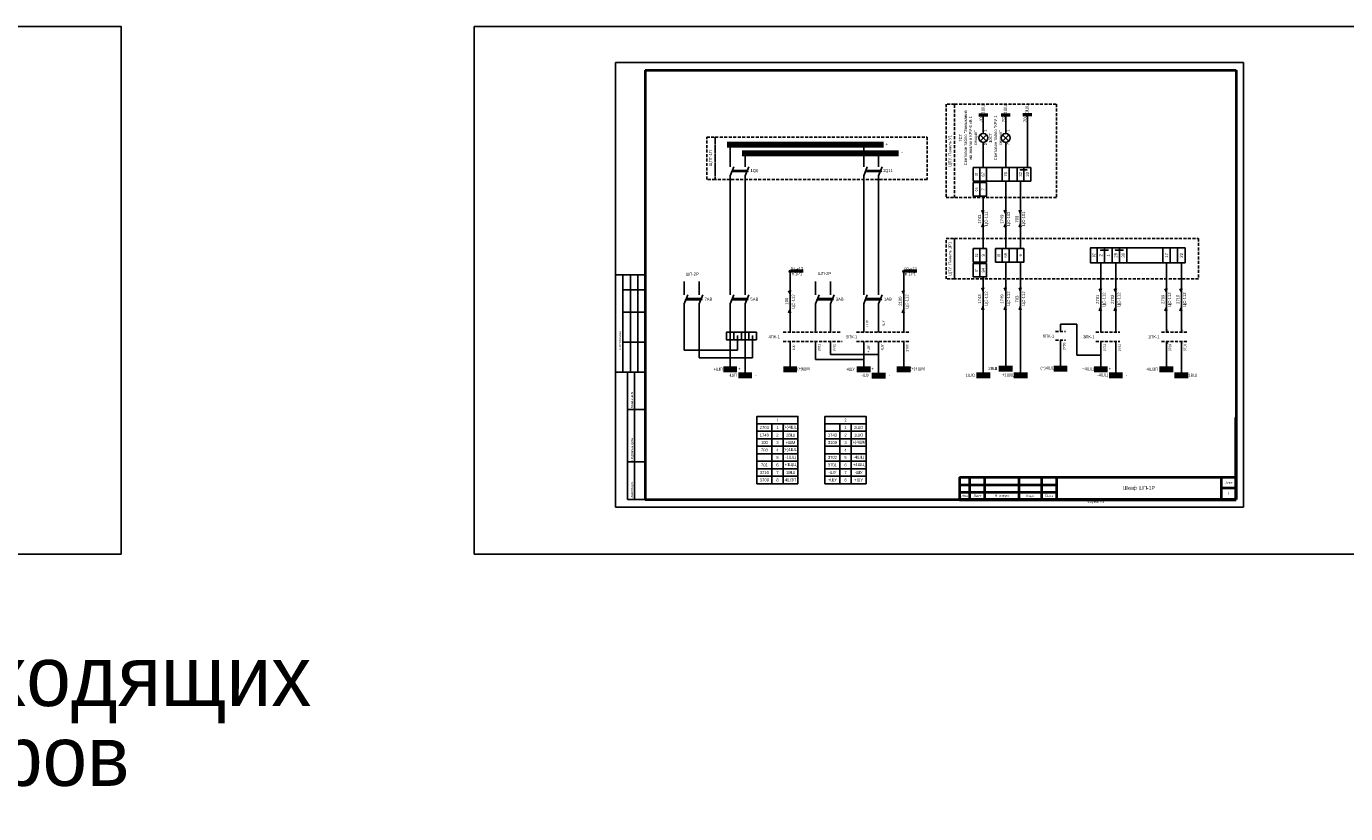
# Model space of a CAD drawing. Header units: millimetres. Extents: x 7700 to 12777, y -2533 to 2568.
# Tile 46 of 74: x 8679 to 9561, y 1887 to 2413. Entities that reach past the tile are written whole.
import ezdxf
from ezdxf.enums import TextEntityAlignment as Align

# ---------------------------------------------------------------- set-up
doc = ezdxf.new("R2010")
doc.units = ezdxf.units.MM
doc.linetypes.add('JIS_02_2.0', pattern=[3, 2, -1])
doc.layers.add('основная 0.5', color=7, linetype='Continuous', lineweight=50)
doc.styles.add('SIMPLEX', font='txt', dxfattribs={"height": 5})

msp = doc.modelspace()

# ---------------------------------------------------------------- hatches: boundary and pattern name
h = msp.add_hatch(color=256)
h.dxf.hatch_style = 1
h.paths.add_polyline_path([(9319.38, 2290.33), (9318.38, 2287.99), (9317.38, 2290.33)])
h = msp.add_hatch(color=256)
h.dxf.hatch_style = 1
h.paths.add_polyline_path([(9334.37, 2290.33), (9333.37, 2287.99), (9332.37, 2290.33)])
h = msp.add_hatch(color=256)
h.dxf.hatch_style = 1
h.paths.add_polyline_path([(9344.37, 2290.33), (9343.37, 2287.99), (9342.37, 2290.33)])
h = msp.add_hatch(color=256)
h.dxf.hatch_style = 1
h.paths.add_polyline_path([(9317.38, 2279.01), (9318.38, 2281.35), (9319.38, 2279.01)])
h = msp.add_hatch(color=256)
h.dxf.hatch_style = 1
h.paths.add_polyline_path([(9332.37, 2279.01), (9333.37, 2281.35), (9334.37, 2279.01)])
h = msp.add_hatch(color=256)
h.dxf.hatch_style = 1
h.paths.add_polyline_path([(9342.37, 2279.01), (9343.37, 2281.35), (9344.37, 2279.01)])
h = msp.add_hatch(color=256)
h.dxf.hatch_style = 1
h.paths.add_polyline_path([(9190.21, 2236.55), (9189.21, 2234.21), (9188.21, 2236.55)])
h = msp.add_hatch(color=256)
h.dxf.hatch_style = 1
h.paths.add_polyline_path([(9266.16, 2236.55), (9265.16, 2234.21), (9264.16, 2236.55)])
h = msp.add_hatch(color=256)
h.dxf.hatch_style = 1
h.paths.add_polyline_path([(9319.38, 2238.51), (9318.38, 2236.17), (9317.38, 2238.51)])
h = msp.add_hatch(color=256)
h.dxf.hatch_style = 1
h.paths.add_polyline_path([(9334.37, 2238.51), (9333.37, 2236.17), (9332.37, 2238.51)])
h = msp.add_hatch(color=256)
h.dxf.hatch_style = 1
h.paths.add_polyline_path([(9344.37, 2238.51), (9343.37, 2236.17), (9342.37, 2238.51)])
h = msp.add_hatch(color=256)
h.dxf.hatch_style = 1
h.paths.add_polyline_path([(9397.99, 2237.82), (9396.99, 2235.47), (9395.99, 2237.82)])
h = msp.add_hatch(color=256)
h.dxf.hatch_style = 1
h.paths.add_polyline_path([(9407.99, 2237.82), (9406.99, 2235.47), (9405.99, 2237.82)])
h = msp.add_hatch(color=256)
h.dxf.hatch_style = 1
h.paths.add_polyline_path([(9441.85, 2237.82), (9440.85, 2235.47), (9439.85, 2237.82)])
h = msp.add_hatch(color=256)
h.dxf.hatch_style = 1
h.paths.add_polyline_path([(9451.85, 2237.82), (9450.85, 2235.47), (9449.85, 2237.82)])
h = msp.add_hatch(color=256)
h.dxf.hatch_style = 1
h.paths.add_polyline_path([(9188.21, 2221.86), (9189.21, 2224.21), (9190.21, 2221.86)])
h = msp.add_hatch(color=256)
h.dxf.hatch_style = 1
h.paths.add_polyline_path([(9264.16, 2221.86), (9265.16, 2224.21), (9266.16, 2221.86)])
h = msp.add_hatch(color=256)
h.dxf.hatch_style = 1
h.paths.add_polyline_path([(9317.38, 2223.83), (9318.38, 2226.17), (9319.38, 2223.83)])
h = msp.add_hatch(color=256)
h.dxf.hatch_style = 1
h.paths.add_polyline_path([(9332.37, 2223.83), (9333.37, 2226.17), (9334.37, 2223.83)])
h = msp.add_hatch(color=256)
h.dxf.hatch_style = 1
h.paths.add_polyline_path([(9342.37, 2223.83), (9343.37, 2226.17), (9344.37, 2223.83)])
h = msp.add_hatch(color=256)
h.dxf.hatch_style = 1
h.paths.add_polyline_path([(9395.99, 2223.13), (9396.99, 2225.47), (9397.99, 2223.13)])
h = msp.add_hatch(color=256)
h.dxf.hatch_style = 1
h.paths.add_polyline_path([(9405.99, 2223.13), (9406.99, 2225.47), (9407.99, 2223.13)])
h = msp.add_hatch(color=256)
h.dxf.hatch_style = 1
h.paths.add_polyline_path([(9439.85, 2223.13), (9440.85, 2225.47), (9441.85, 2223.13)])
h = msp.add_hatch(color=256)
h.dxf.hatch_style = 1
h.paths.add_polyline_path([(9449.85, 2223.13), (9450.85, 2225.47), (9451.85, 2223.13)])

# ---------------------------------------------------------------- linework, layer by layer
for p, q in [((9072.38, 2091.88), (9072.38, 2388.93)), ((9072.38, 2388.93), (9492.39, 2388.93)), ((9072.38, 2091.88), (9072.38, 2388.93)), ((9492.39, 2091.88), (9492.39, 2388.93)), ((9492.39, 2091.88), (9492.39, 2388.93)), ((9318.38, 2341.67), (9318.38, 2354.04)), ((9333.37, 2341.67), (9333.37, 2354.04)), ((9347.87, 2318.78), (9347.87, 2354.04)), ((9318.38, 2318.78), (9318.38, 2335.67)), ((9333.37, 2318.78), (9333.37, 2335.67)), ((9150.23, 2316.09), (9160.23, 2316.09)), ((9150.53, 2316.84), (9160.54, 2316.84)), ((9160.23, 2316.09), (9160.54, 2316.84)), ((9160.66, 2315.89), (9160.23, 2316.09)), ((9160.54, 2316.84), (9161.01, 2316.64)), ((9161.01, 2316.64), (9160.66, 2315.89)), ((9239.5, 2316.09), (9249.51, 2316.09)), ((9239.81, 2316.84), (9249.81, 2316.84)), ((9249.51, 2316.09), (9249.81, 2316.84)), ((9249.94, 2315.89), (9249.51, 2316.09)), ((9249.81, 2316.84), (9250.28, 2316.64)), ((9250.28, 2316.64), (9249.94, 2315.89)), ((9320.63, 2318.78), (9331.12, 2318.78)), ((9335.62, 2318.78), (9341.12, 2318.78)), ((9343.25, 2317.27), (9347.51, 2317.27)), ((9318.38, 2309.78), (9318.38, 2308.74)), ((9320.63, 2309.78), (9331.12, 2309.78)), ((9333.37, 2264.7), (9333.37, 2309.78)), ((9335.62, 2309.78), (9341.12, 2309.78)), ((9343.37, 2264.7), (9343.37, 2309.78)), ((9318.38, 2299.74), (9318.38, 2264.7)), ((9317.38, 2290.33), (9318.38, 2287.99)), ((9332.37, 2290.33), (9333.37, 2287.99)), ((9342.37, 2290.33), (9343.37, 2287.99)), ((9318.38, 2281.35), (9317.38, 2279.01)), ((9333.37, 2281.35), (9332.37, 2279.01)), ((9343.37, 2281.35), (9342.37, 2279.01)), ((9335.62, 2264.7), (9341.12, 2264.7)), ((9396.88, 2263.65), (9401.88, 2263.65)), ((9406.88, 2263.65), (9411.88, 2263.65)), ((9318.38, 2255.7), (9318.38, 2254.77)), ((9333.37, 2255.7), (9333.37, 2184.64)), ((9335.62, 2255.7), (9341.12, 2255.7)), ((9343.37, 2255.7), (9343.37, 2180.04)), ((9396.99, 2208.85), (9396.99, 2255.16)), ((9406.99, 2208.85), (9406.99, 2255.16)), ((9440.85, 2208.85), (9440.85, 2255.16)), ((9450.85, 2208.85), (9450.85, 2255.16)), ((9092.38, 2247.12), (9072.38, 2247.12)), ((9077.38, 2182.12), (9077.38, 2247.12)), ((9082.38, 2182.12), (9082.38, 2247.12)), ((9087.38, 2182.12), (9087.38, 2247.12)), ((9189.21, 2208.81), (9189.21, 2248.84)), ((9265.16, 2208.81), (9265.16, 2248.84)), ((9318.38, 2245.77), (9318.38, 2180.04)), ((9077.38, 2237.12), (9092.38, 2237.12)), ((9188.21, 2236.55), (9189.21, 2234.21)), ((9264.16, 2236.55), (9265.16, 2234.21)), ((9317.38, 2238.51), (9318.38, 2236.17)), ((9332.37, 2238.51), (9333.37, 2236.17)), ((9342.37, 2238.51), (9343.37, 2236.17)), ((9395.99, 2237.82), (9396.99, 2235.47)), ((9405.99, 2237.82), (9406.99, 2235.47)), ((9439.85, 2237.82), (9440.85, 2235.47)), ((9449.85, 2237.82), (9450.85, 2235.47)), ((9119.48, 2230.5), (9129.48, 2230.5)), ((9119.78, 2231.26), (9129.79, 2231.26)), ((9129.48, 2230.5), (9129.79, 2231.26)), ((9129.92, 2230.31), (9129.48, 2230.5)), ((9129.79, 2231.26), (9130.26, 2231.06)), ((9130.26, 2231.06), (9129.92, 2230.31)), ((9150.23, 2230.5), (9160.23, 2230.5)), ((9150.53, 2231.26), (9160.54, 2231.26)), ((9160.23, 2230.5), (9160.54, 2231.26)), ((9160.66, 2230.31), (9160.23, 2230.5)), ((9160.54, 2231.26), (9161.01, 2231.06)), ((9161.01, 2231.06), (9160.66, 2230.31)), ((9189.21, 2224.21), (9188.21, 2221.86)), ((9207.3, 2230.5), (9217.31, 2230.5)), ((9207.61, 2231.26), (9217.61, 2231.26)), ((9217.31, 2230.5), (9217.61, 2231.26)), ((9217.74, 2230.31), (9217.31, 2230.5)), ((9217.61, 2231.26), (9218.08, 2231.06)), ((9218.08, 2231.06), (9217.74, 2230.31)), ((9239.5, 2230.5), (9249.51, 2230.5)), ((9239.81, 2231.26), (9249.81, 2231.26)), ((9249.51, 2230.5), (9249.81, 2231.26)), ((9249.94, 2230.31), (9249.51, 2230.5)), ((9249.81, 2231.26), (9250.28, 2231.06)), ((9250.28, 2231.06), (9249.94, 2230.31)), ((9265.16, 2224.21), (9264.16, 2221.86)), ((9318.38, 2226.17), (9317.38, 2223.83)), ((9333.37, 2226.17), (9332.37, 2223.83)), ((9343.37, 2226.17), (9342.37, 2223.83)), ((9396.99, 2225.47), (9395.99, 2223.13)), ((9406.99, 2225.47), (9405.99, 2223.13)), ((9440.85, 2225.47), (9439.85, 2223.13)), ((9450.85, 2225.47), (9449.85, 2223.13)), ((9077.38, 2222.12), (9092.38, 2222.12)), ((9370.01, 2209.35), (9370.01, 2214.28)), ((9370.01, 2214.28), (9380.88, 2214.28)), ((9380.88, 2214.28), (9380.88, 2193.37)), ((9151.63, 2208.81), (9151.63, 2203.81)), ((9161.63, 2208.81), (9161.63, 2203.81)), ((9077.38, 2202.12), (9092.38, 2202.12)), ((9189.21, 2202.56), (9189.21, 2184.14)), ((9370.01, 2184.64), (9370.01, 2203.42)), ((9440.85, 2202.6), (9440.85, 2184.14)), ((9450.85, 2202.6), (9450.85, 2180.04)), ((9396.99, 2193.37), (9380.88, 2193.37)), ((9072.38, 2182.12), (9092.38, 2182.12)), ((9080.38, 2096.93), (9080.38, 2182.12)), ((9085.25, 2096.93), (9085.25, 2182.12)), ((9080.38, 2157.12), (9092.38, 2157.12)), ((9080.38, 2122.12), (9092.38, 2122.12)), ((9072.38, 2091.88), (9492.39, 2091.88)), ((9080.38, 2096.93), (9092.38, 2096.93))]:
    msp.add_line(p, q)
at = {"lineweight": 40}
for p, q in [((9092.38, 2383.93), (9487.48, 2383.93)), ((9487.48, 2383.93), (9487.48, 2096.93)), ((9302.48, 2111.92), (9367.48, 2111.92)), ((9477.48, 2111.93), (9477.48, 2096.93)), ((9302.48, 2106.92), (9367.48, 2106.92)), ((9302.48, 2101.92), (9367.48, 2101.92)), ((9477.48, 2104.93), (9487.48, 2104.93)), ((9092.38, 2096.93), (9487.48, 2096.93))]:
    msp.add_line(p, q, dxfattribs=at)
at = {"linetype": 'Continuous', "lineweight": 40}
msp.add_line((9092.38, 2383.93), (9092.38, 2096.93), dxfattribs=at)
at = {"color": 5, "lineweight": 50}
for p, q in [((9315.38, 2354.04), (9321.38, 2354.04)), ((9330.37, 2354.04), (9336.37, 2354.04))]:
    msp.add_line(p, q, dxfattribs=at)
at = {"color": 1, "lineweight": 50}
msp.add_line((9350.87, 2354.04), (9344.87, 2354.04), dxfattribs=at)
at = {"color": 40, "true_color": 0xf8d731}
for p, q in [((9320.52, 2340.77), (9316.24, 2336.56)), ((9320.5, 2336.54), (9316.26, 2340.79)), ((9335.51, 2340.77), (9331.24, 2336.56)), ((9335.49, 2336.54), (9331.26, 2340.79))]:
    msp.add_line(p, q, dxfattribs=at)
at = {"color": 1, "lineweight": 100}
for p, q in [((9147.06, 2334.13), (9251.65, 2334.13)), ((9144.62, 2184.14), (9153.64, 2184.14)), ((9184.7, 2184.14), (9193.72, 2184.14)), ((9233.9, 2184.14), (9242.92, 2184.14)), ((9260.65, 2184.14), (9269.67, 2184.14)), ((9338.86, 2180.04), (9347.88, 2180.04)), ((9365.5, 2184.64), (9374.52, 2184.64)), ((9392.48, 2184.14), (9401.5, 2184.14)), ((9436.34, 2184.14), (9445.36, 2184.14))]:
    msp.add_line(p, q, dxfattribs=at)
at = {"color": 1}
for p, q in [((9149.13, 2334.13), (9149.13, 2319.38)), ((9238.41, 2334.13), (9238.41, 2319.38)), ((9149.13, 2313.38), (9151.56, 2319.38)), ((9149.13, 2313.38), (9149.13, 2233.8)), ((9238.41, 2313.38), (9240.83, 2319.38)), ((9238.41, 2313.38), (9238.41, 2233.8)), ((9118.38, 2242.76), (9118.38, 2233.8)), ((9206.21, 2233.8), (9206.21, 2242.76)), ((9118.38, 2227.8), (9120.81, 2233.8)), ((9149.13, 2227.8), (9151.56, 2233.8)), ((9206.21, 2227.8), (9208.63, 2233.8)), ((9238.41, 2227.8), (9240.83, 2233.8)), ((9118.38, 2227.8), (9118.38, 2196.72)), ((9149.13, 2227.8), (9149.13, 2206.31)), ((9206.21, 2208.85), (9206.21, 2227.8)), ((9238.41, 2227.8), (9238.41, 2208.81)), ((9149.13, 2206.03), (9149.13, 2184.14)), ((9154.13, 2206.31), (9154.13, 2196.72)), ((9154.13, 2196.72), (9118.38, 2196.72)), ((9206.21, 2190.6), (9206.21, 2202.6)), ((9238.41, 2202.56), (9238.41, 2184.14)), ((9238.41, 2190.6), (9206.21, 2190.6))]:
    msp.add_line(p, q, dxfattribs=at)
at = {"color": 5, "lineweight": 100}
for p, q in [((9157.08, 2328.53), (9261.64, 2328.53)), ((9154.62, 2180.04), (9163.64, 2180.04)), ((9243.9, 2179.99), (9252.92, 2179.99)), ((9402.48, 2180.04), (9411.5, 2180.04)), ((9446.34, 2180.04), (9455.36, 2180.04))]:
    msp.add_line(p, q, dxfattribs=at)
at = {"color": 5}
for p, q in [((9159.13, 2328.53), (9159.13, 2319.38)), ((9248.41, 2328.53), (9248.41, 2319.38)), ((9159.13, 2313.38), (9161.57, 2319.38)), ((9159.13, 2313.38), (9159.13, 2233.8)), ((9248.41, 2313.38), (9250.85, 2319.38)), ((9248.41, 2313.38), (9248.41, 2233.8)), ((9128.38, 2233.8), (9128.38, 2242.76)), ((9216.21, 2233.8), (9216.21, 2242.76)), ((9128.38, 2227.8), (9130.82, 2233.8)), ((9159.13, 2227.8), (9161.57, 2233.8)), ((9216.21, 2227.8), (9218.65, 2233.8)), ((9248.41, 2227.8), (9250.85, 2233.8)), ((9128.38, 2227.8), (9128.38, 2191.72)), ((9159.13, 2227.8), (9159.13, 2206.31)), ((9216.21, 2208.85), (9216.21, 2227.8)), ((9248.41, 2227.8), (9248.41, 2208.81)), ((9159.13, 2206.31), (9159.13, 2180.04)), ((9164.13, 2206.31), (9164.13, 2191.72)), ((9216.21, 2193.94), (9216.21, 2202.6)), ((9248.41, 2202.56), (9248.41, 2179.99)), ((9128.38, 2191.72), (9164.13, 2191.72)), ((9216.21, 2193.94), (9248.41, 2193.94))]:
    msp.add_line(p, q, dxfattribs=at)
at = {"linetype": 'Continuous'}
for p, q in [((9092.38, 2237.94), (9092.38, 2217.94)), ((9092.38, 2197.94), (9092.38, 2177.94))]:
    msp.add_line(p, q, dxfattribs=at)
at = {"linetype": 'JIS_02_2.0'}
for p, q in [((9184.6, 2208.81), (9223.11, 2208.85)), ((9233.62, 2208.81), (9269.77, 2208.81)), ((9366.7, 2209.35), (9373.32, 2209.35)), ((9393.7, 2208.85), (9409.79, 2208.85)), ((9437.55, 2208.85), (9454.83, 2208.85)), ((9184.6, 2202.6), (9224.02, 2202.6)), ((9233.62, 2202.56), (9269.77, 2202.56)), ((9366.7, 2203.42), (9373.32, 2203.42)), ((9393.7, 2202.6), (9409.79, 2202.6)), ((9437.6, 2202.6), (9454.83, 2202.6))]:
    msp.add_line(p, q, dxfattribs=at)
at = {"color": 7}
for p, q in [((9265.16, 2202.56), (9265.16, 2184.14)), ((9396.99, 2202.6), (9396.99, 2184.14)), ((9406.99, 2202.6), (9406.99, 2180.04))]:
    msp.add_line(p, q, dxfattribs=at)
at = {"lineweight": 100}
for p, q in [((9313.87, 2180.04), (9322.89, 2180.04)), ((9328.86, 2184.64), (9337.88, 2184.64))]:
    msp.add_line(p, q, dxfattribs=at)
for points in [[(8116.25, 2413.12), (8741.79, 2413.12), (8741.79, 2060.53), (8116.25, 2060.53)], [(8978.02, 2413.12), (9603.56, 2413.12), (9603.56, 2060.53), (8978.02, 2060.53)], [(9316.13, 2318.78), (9316.13, 2309.78), (9311.63, 2309.78), (9311.63, 2318.78)], [(9320.63, 2318.78), (9320.63, 2309.78), (9316.13, 2309.78), (9316.13, 2318.78)], [(9335.62, 2318.78), (9335.62, 2309.78), (9331.12, 2309.78), (9331.12, 2318.78)], [(9345.62, 2318.78), (9345.62, 2309.78), (9341.12, 2309.78), (9341.12, 2318.78)], [(9350.12, 2318.78), (9350.12, 2309.78), (9345.62, 2309.78), (9345.62, 2318.78)], [(9316.13, 2308.74), (9316.13, 2299.74), (9311.63, 2299.74), (9311.63, 2308.74)], [(9320.63, 2308.74), (9320.63, 2299.74), (9316.13, 2299.74), (9316.13, 2308.74)], [(9316.13, 2264.7), (9316.13, 2255.7), (9311.63, 2255.7), (9311.63, 2264.7)], [(9320.63, 2264.7), (9320.63, 2255.7), (9316.13, 2255.7), (9316.13, 2264.7)], [(9331.12, 2264.7), (9331.12, 2255.7), (9326.62, 2255.7), (9326.62, 2264.7)], [(9335.62, 2264.7), (9335.62, 2255.7), (9331.12, 2255.7), (9331.12, 2264.7)], [(9345.62, 2264.7), (9345.62, 2255.7), (9341.12, 2255.7), (9341.12, 2264.7)], [(9394.49, 2265.16), (9394.49, 2255.16), (9389.99, 2255.16), (9389.99, 2265.16)], [(9399.49, 2265.16), (9399.49, 2255.16), (9394.49, 2255.16), (9394.49, 2265.16)], [(9394.49, 2265.16), (9453.35, 2265.16), (9453.35, 2255.16), (9394.49, 2255.16)], [(9404.49, 2265.16), (9404.49, 2255.16), (9399.49, 2255.16), (9399.49, 2265.16)], [(9409.49, 2265.16), (9409.49, 2255.16), (9404.49, 2255.16), (9404.49, 2265.16)], [(9414.49, 2265.16), (9414.49, 2255.16), (9409.49, 2255.16), (9409.49, 2265.16)], [(9443.35, 2265.16), (9443.35, 2255.16), (9438.35, 2255.16), (9438.35, 2265.16)], [(9453.35, 2265.16), (9453.35, 2255.16), (9448.35, 2255.16), (9448.35, 2265.16)], [(9316.13, 2254.77), (9316.13, 2245.77), (9311.63, 2245.77), (9311.63, 2254.77)], [(9320.63, 2254.77), (9320.63, 2245.77), (9316.13, 2245.77), (9316.13, 2254.77)], [(9156.63, 2203.81), (9146.63, 2203.81), (9146.63, 2208.81), (9156.63, 2208.81)], [(9166.63, 2203.81), (9156.63, 2203.81), (9156.63, 2208.81), (9166.63, 2208.81)], [(9166.98, 2147.6), (9194.48, 2147.6), (9194.48, 2152.6), (9166.98, 2152.6)], [(9212.52, 2147.6), (9240.02, 2147.6), (9240.02, 2152.6), (9212.52, 2152.6)], [(9176.98, 2142.6), (9166.98, 2142.6), (9166.98, 2147.6), (9176.98, 2147.6)], [(9176.98, 2142.6), (9184.48, 2142.6), (9184.48, 2147.6), (9176.98, 2147.6)], [(9194.48, 2142.6), (9184.48, 2142.6), (9184.48, 2147.6), (9194.48, 2147.6)], [(9222.52, 2142.6), (9212.52, 2142.6), (9212.52, 2147.6), (9222.52, 2147.6)], [(9222.52, 2142.6), (9230.02, 2142.6), (9230.02, 2147.6), (9222.52, 2147.6)], [(9240.02, 2142.6), (9230.02, 2142.6), (9230.02, 2147.6), (9240.02, 2147.6)], [(9176.98, 2137.6), (9166.98, 2137.6), (9166.98, 2142.6), (9176.98, 2142.6)], [(9176.98, 2132.6), (9166.98, 2132.6), (9166.98, 2137.6), (9176.98, 2137.6)], [(9176.98, 2137.6), (9184.48, 2137.6), (9184.48, 2142.6), (9176.98, 2142.6)], [(9176.98, 2132.6), (9184.48, 2132.6), (9184.48, 2137.6), (9176.98, 2137.6)], [(9194.48, 2137.6), (9184.48, 2137.6), (9184.48, 2142.6), (9194.48, 2142.6)], [(9194.48, 2132.6), (9184.48, 2132.6), (9184.48, 2137.6), (9194.48, 2137.6)], [(9222.52, 2137.6), (9212.52, 2137.6), (9212.52, 2142.6), (9222.52, 2142.6)], [(9222.52, 2132.6), (9212.52, 2132.6), (9212.52, 2137.6), (9222.52, 2137.6)], [(9222.52, 2137.6), (9230.02, 2137.6), (9230.02, 2142.6), (9222.52, 2142.6)], [(9222.52, 2132.6), (9230.02, 2132.6), (9230.02, 2137.6), (9222.52, 2137.6)], [(9240.02, 2137.6), (9230.02, 2137.6), (9230.02, 2142.6), (9240.02, 2142.6)], [(9240.02, 2132.6), (9230.02, 2132.6), (9230.02, 2137.6), (9240.02, 2137.6)], [(9176.98, 2127.6), (9166.98, 2127.6), (9166.98, 2132.6), (9176.98, 2132.6)], [(9176.98, 2122.6), (9166.98, 2122.6), (9166.98, 2127.6), (9176.98, 2127.6)], [(9176.98, 2127.6), (9184.48, 2127.6), (9184.48, 2132.6), (9176.98, 2132.6)], [(9176.98, 2122.6), (9184.48, 2122.6), (9184.48, 2127.6), (9176.98, 2127.6)], [(9194.48, 2127.6), (9184.48, 2127.6), (9184.48, 2132.6), (9194.48, 2132.6)], [(9194.48, 2122.6), (9184.48, 2122.6), (9184.48, 2127.6), (9194.48, 2127.6)], [(9222.52, 2127.6), (9212.52, 2127.6), (9212.52, 2132.6), (9222.52, 2132.6)], [(9222.52, 2122.6), (9212.52, 2122.6), (9212.52, 2127.6), (9222.52, 2127.6)], [(9222.52, 2127.6), (9230.02, 2127.6), (9230.02, 2132.6), (9222.52, 2132.6)], [(9222.52, 2122.6), (9230.02, 2122.6), (9230.02, 2127.6), (9222.52, 2127.6)], [(9240.02, 2127.6), (9230.02, 2127.6), (9230.02, 2132.6), (9240.02, 2132.6)], [(9240.02, 2122.6), (9230.02, 2122.6), (9230.02, 2127.6), (9240.02, 2127.6)], [(9176.98, 2117.6), (9166.98, 2117.6), (9166.98, 2122.6), (9176.98, 2122.6)], [(9176.98, 2112.6), (9166.98, 2112.6), (9166.98, 2117.6), (9176.98, 2117.6)], [(9176.98, 2117.6), (9184.48, 2117.6), (9184.48, 2122.6), (9176.98, 2122.6)], [(9176.98, 2112.6), (9184.48, 2112.6), (9184.48, 2117.6), (9176.98, 2117.6)], [(9194.48, 2117.6), (9184.48, 2117.6), (9184.48, 2122.6), (9194.48, 2122.6)], [(9194.48, 2112.6), (9184.48, 2112.6), (9184.48, 2117.6), (9194.48, 2117.6)], [(9222.52, 2117.6), (9212.52, 2117.6), (9212.52, 2122.6), (9222.52, 2122.6)], [(9222.52, 2112.6), (9212.52, 2112.6), (9212.52, 2117.6), (9222.52, 2117.6)], [(9222.52, 2117.6), (9230.02, 2117.6), (9230.02, 2122.6), (9222.52, 2122.6)], [(9222.52, 2112.6), (9230.02, 2112.6), (9230.02, 2117.6), (9222.52, 2117.6)], [(9240.02, 2117.6), (9230.02, 2117.6), (9230.02, 2122.6), (9240.02, 2122.6)], [(9240.02, 2112.6), (9230.02, 2112.6), (9230.02, 2117.6), (9240.02, 2117.6)], [(9176.98, 2107.6), (9166.98, 2107.6), (9166.98, 2112.6), (9176.98, 2112.6)], [(9176.98, 2107.6), (9184.48, 2107.6), (9184.48, 2112.6), (9176.98, 2112.6)], [(9194.48, 2107.6), (9184.48, 2107.6), (9184.48, 2112.6), (9194.48, 2112.6)], [(9222.52, 2107.6), (9212.52, 2107.6), (9212.52, 2112.6), (9222.52, 2112.6)], [(9222.52, 2107.6), (9230.02, 2107.6), (9230.02, 2112.6), (9222.52, 2112.6)], [(9240.02, 2107.6), (9230.02, 2107.6), (9230.02, 2112.6), (9240.02, 2112.6)]]:
    msp.add_lwpolyline(points, close=True)
at = {"color": 32, "linetype": 'JIS_02_2.0', "true_color": 0xcd6928}
for points in [[(9293.55, 2361.26), (9293.55, 2361.26), (9293.55, 2298.7), (9299.23, 2298.7), (9299.23, 2361.26), (9293.55, 2361.26)], [(9139.2, 2339.18), (9139.2, 2339.18), (9139.2, 2310.86), (9133.51, 2310.86), (9133.51, 2339.18), (9139.2, 2339.18)], [(9299.23, 2271.43), (9299.23, 2271.43), (9299.23, 2244.36), (9293.55, 2244.36), (9293.55, 2271.43), (9299.23, 2271.43)]]:
    msp.add_lwpolyline(points, dxfattribs=at)
for points in [[(9299.23, 2298.7), (9299.23, 2361.26), (9367.33, 2361.26), (9367.33, 2298.7)], [(9280.91, 2310.86), (9139.2, 2310.86), (9139.2, 2339.18), (9280.91, 2339.18)], [(9299.23, 2271.43), (9462.39, 2271.43), (9462.39, 2244.36), (9299.23, 2244.36)]]:
    msp.add_lwpolyline(points, close=True, dxfattribs=at)
at = {"const_width": 0.45}
for points in [[(9343.25, 2317.55, 1), (9343.25, 2317, 1)], [(9347.51, 2317.55, 1), (9347.51, 2317, 1)], [(9396.88, 2263.93, 1), (9396.88, 2263.38, 1)], [(9401.88, 2263.93, 1), (9401.88, 2263.38, 1)], [(9406.88, 2263.93, 2.414214), (9406.88, 2263.65, 2.414214)], [(9411.88, 2263.93, 1), (9411.88, 2263.38, 1)]]:
    msp.add_lwpolyline(points, format="xyb", close=True, dxfattribs=at)
at = {"color": 1, "const_width": 0.45}
for points in [[(9149.13, 2206.58, 1), (9149.13, 2206.03, 1)], [(9154.13, 2206.58, 1), (9154.13, 2206.03, 1)]]:
    msp.add_lwpolyline(points, format="xyb", close=True, dxfattribs=at)
at = {"color": 5, "const_width": 0.45}
for points in [[(9159.13, 2206.58, 1), (9159.13, 2206.03, 1)], [(9164.13, 2206.58, 1), (9164.13, 2206.03, 1)]]:
    msp.add_lwpolyline(points, format="xyb", close=True, dxfattribs=at)
for centre, radius in [((9318.38, 2338.67), 3), ((9333.37, 2338.67), 3), ((9189.21, 2249.47), 0.629), ((9265.16, 2249.47), 0.629)]:
    msp.add_circle(centre, radius)
at = {"layer": 'основная 0.5', "color": 0}
for p, q in [((9487.48, 2096.93), (9487.48, 2151.93)), ((9302.48, 2096.93), (9487.48, 2096.93))]:
    msp.add_line(p, q, dxfattribs=at)
at = {"layer": 'основная 0.5', "lineweight": 40}
for p, q in [((9302.48, 2111.92), (9302.48, 2096.93)), ((9309.48, 2096.93), (9309.48, 2111.92)), ((9319.48, 2096.93), (9319.48, 2111.92)), ((9342.48, 2096.93), (9342.48, 2111.92)), ((9357.48, 2096.93), (9357.48, 2111.92)), ((9367.48, 2096.93), (9367.48, 2111.93)), ((9367.48, 2111.93), (9487.48, 2111.93))]:
    msp.add_line(p, q, dxfattribs=at)

# ---------------------------------------------------------------- texts
at = {"style": 'SIMPLEX'}
for s, p in [('1', (9320.73, 2342.77)), ('1', (9335.73, 2342.77)), ('2', (9320.93, 2333.77)), ('2', (9335.92, 2333.77))]:
    msp.add_text(s, height=2, rotation=90.00004, dxfattribs=at).set_placement(p)
at = {"color": 4, "style": 'SIMPLEX'}
for s, p in [('ЦС-111', (9321.31, 2284.64)), ('ЦС-102', (9336.31, 2284.64)), ('ЦС-101', (9346.31, 2284.64)), ('ЦС-112', (9321.31, 2231.29)), ('ЦС-112', (9336.31, 2231.29)), ('ЦС-112', (9346.31, 2231.29))]:
    msp.add_text(s, height=2, rotation=90.00004, dxfattribs=at).set_placement(p, align=Align.CENTER)
at = {"color": 4, "lineweight": 50, "style": 'SIMPLEX'}
for p in [(9192.32, 2229.31), (9268.27, 2229.31), (9400.1, 2230.57), (9410.1, 2230.57), (9443.96, 2230.57), (9453.96, 2230.57)]:
    msp.add_text('ЦС-112', height=2, rotation=90, dxfattribs=at).set_placement(p, align=Align.CENTER)
at = {"linetype": 'Continuous', "style": 'SIMPLEX'}
for s, p in [('Согласовано', (9076.21, 2196.99)), ('Взам.инв.N', (9084.21, 2157.99)), ('Подпись и дата', (9084.21, 2122.99)), ('Инв.Nподл.', (9084.21, 2097.99))]:
    msp.add_text(s, height=1.5, rotation=90, dxfattribs=at).set_placement(p)
at = {"char_height": 2, "attachment_point": 5, "style": 'SIMPLEX'}
for s, insert, width, rotation in [('-1ШЦ', (9318.38, 2357.42), 9.9995, 90.00004), ('-1ШЦ', (9333.37, 2357.42), 9.9995, 90.00004), ('+1ШЦ', (9347.87, 2357.41), 9.9995, 90.00004), ('7СТ\\PСветовое табло "Замыкание на землю в КРУ-6 кВ 1 секция"', (9308.46, 2338.71), 36.6073, 90.00004), ('702', (9316.88, 2351.49), 9.9995, 90.00004), ('10СТ\\PСветовое табло "КРУ 1 секция"', (9326.86, 2338.67), 34.6184, 90.00004), ('702', (9331.87, 2351.49), 9.9995, 90.00004), ('703', (9346.37, 2351.49), 9.9995, 90.00004), ('ЦПУ. Панель У1', (9296.39, 2329.98), 62.561, 90.00004), ('{\\fGOST type A|b1|i0|c204|p34;01}', (9313.88, 2314.28), 9.9995, 90.00004), ('67', (9318.38, 2314.28), 9.9995, 90.00004), ('70', (9333.37, 2314.28), 9.9995, 90.00004), ('32', (9343.37, 2314.28), 9.9995, 90.00004), ('33', (9347.87, 2314.28), 9.9995, 90.00004), ('{\\fGOST type A|b1|i0|c204|p34;05}', (9313.88, 2304.24), 9.9995, 90.00004), ('7', (9318.38, 2304.24), 9.9995, 90.00004), ('\\pt6;1743', (9315.93, 2284.31), 9.9995, 90.00004), ('1749', (9330.92, 2284.31), 9.9995, 90.00004), ('703', (9340.92, 2284.31), 9.9995, 90.00004), ('{\\fGOST type A|b1|i0|c204|p34;02}', (9313.88, 2260.2), 9.9995, 90.00004), ('9', (9318.38, 2260.2), 9.9995, 90.00004), ('{\\fGOST type A|b1|i0|c204|p34;01}', (9328.87, 2260.2), 9.9995, 90.00004), ('69', (9333.37, 2260.2), 9.9995, 90.00004), ('9', (9343.37, 2260.2), 9.9995, 90.00004), ('{\\fGOST type A|b1|i0|c204|p34;02}', (9392.24, 2260.16), 9.9995, 90.00004), ('2', (9396.99, 2260.16), 9.9995, 90.00004), ('1', (9401.99, 2260.16), 9.9995, 90.00004), ('28', (9406.99, 2260.16), 9.9995, 90.00004), ('30', (9411.99, 2260.16), 9.9995, 90.00004), ('17', (9440.85, 2260.16), 9.9995, 90.00004), ('22', (9450.85, 2260.16), 9.9995, 90.00004), ('{\\fGOST type A|b1|i0|c204|p34;01}', (9313.88, 2250.27), 9.9995, 90.00004), ('94', (9318.38, 2250.27), 9.9995, 90.00004), ('1743', (9315.93, 2230.96), 9.9995, 90.00004), ('1749', (9330.92, 2230.96), 9.9995, 90.00004), ('703', (9340.92, 2230.96), 9.9995, 90.00004), ('2702', (9404.72, 2230.8), 9.9995, 90.00004), ('2703', (9171.98, 2145.1), 9.9995, 0.00004), ('\\pt4;(+)4ШЦ', (9189.48, 2145.1), 9.9995, 0.00004), ('2ШО', (9235.02, 2145.1), 9.9995, 0.00004), ('1749', (9171.98, 2140.1), 9.9995, 0.00004), ('100', (9171.98, 2135.1), 9.9995, 0.00004), ('+ШМ', (9189.48, 2135.1), 9.9995, 0.00004), ('2ВШ', (9189.48, 2140.1), 9.9995, 0.00004), ('3100', (9217.52, 2135.1), 9.9995, 0.00004), ('1743', (9217.52, 2140.1), 9.9995, 0.00004), ('(+)4ШМ', (9235.02, 2135.1), 9.9995, 0.00004), ('1ШО', (9235.02, 2140.1), 9.9995, 0.00004), ('703', (9171.98, 2130.1), 9.9995, 0.00004), ('(+)1ШЦ', (9189.48, 2130.1), 9.9995, 0.00004), ('-1ШЦ', (9189.48, 2125.1), 9.9995, 0.00004), ('3702', (9217.52, 2125.1), 9.9995, 0.00004), ('-4ШЦ', (9235.02, 2125.1), 9.9995, 0.00004), ('701', (9171.98, 2120.1), 9.9995, 0.00004), ('+1ЩЦ', (9189.48, 2120.1), 9.9995, 0.00004), ('3701', (9217.52, 2120.1), 9.9995, 0.00004), ('+4ШЦ', (9235.02, 2120.1), 9.9995, 0.00004), ('3710', (9171.98, 2115.1), 9.9995, 0.00004), ('3709', (9171.98, 2110.1), 9.9995, 0.00004), ('4ШЗП', (9189.48, 2110.1), 9.9995, 0.00004), ('1ВШ', (9189.48, 2115.1), 9.9995, 0.00004), ('+ШУ', (9217.52, 2110.1), 9.9995, 0.00004), ('-ШУ', (9217.52, 2115.1), 9.9995, 0.00004), ('+ШУ', (9235.02, 2110.1), 9.9995, 0.00004), ('-ШУ', (9235.02, 2115.1), 9.9995, 0.00004)]:
    msp.add_mtext(s, dxfattribs=dict(at, insert=insert, width=width, rotation=rotation))
at = {"lineweight": 50, "char_height": 2, "attachment_point": 5, "rotation": 90, "style": 'SIMPLEX'}
for s, insert, width in [('ЩПТ-1П', (9136.36, 2325.02), 28.3174), ('ЦПУ. Панель 1Р1', (9296.39, 2257.9), 27.0725), ('2100', (9262.89, 2229.53), 10), ('2701', (9394.72, 2230.8), 10), ('2709', (9438.58, 2230.8), 10), ('2710', (9448.58, 2230.8), 10), ('100', (9186.94, 2229.53), 10)]:
    msp.add_mtext(s, dxfattribs=dict(at, insert=insert, width=width))
at = {"lineweight": 50, "attachment_point": 5, "style": 'SIMPLEX'}
for s, insert, char_height, width in [('+', (9253.82, 2334.45), 2, 2.9186), ('-', (9264.04, 2328.83), 2, 2.1255), ('1Q6', (9165.31, 2316.49), 2, 10), ('1Q11', (9254.58, 2316.49), 2, 10), ('{\\L01-к13}\\Pп.1Р1', (9193.81, 2249.47), 2, 6.0293), ('{\\L02-к12}\\Pп.1Р1', (9269.76, 2249.47), 2, 6.0293), ('ШП-2Р', (9123.7, 2247.65), 2, 6.0293), ('ШП-2Р', (9212.22, 2248.02), 2, 6.0293), ('7АВ', (9134.56, 2230.9), 2, 10), ('5АВ', (9165.31, 2230.9), 2, 10), ('3АВ', (9222.38, 2230.9), 2, 10), ('1АВ', (9254.58, 2230.9), 2, 10), ('4ПК-1', (9178.54, 2205.73), 2, 9.452), ('5ПК-1', (9230.36, 2205.68), 2, 10.2578), ('6ПК-1', (9361.98, 2206.22), 2, 9.452), ('3ПК-1', (9388.97, 2205.73), 2, 9.452), ('1ПК-1', (9432.42, 2205.73), 2, 10.3648), ('2', (9441.75, 2209.96), 1, 1.8026), ('4', (9451.75, 2209.96), 1, 1.8026), ('1', (9441.75, 2201.54), 1, 1.8026), ('3', (9451.75, 2201.54), 1, 1.8026), ('+ШП', (9141.15, 2184.14), 2, 6.2332), ('-ШП', (9150.92, 2180.04), 2, 6.2332), ('+', (9155.17, 2184.4), 2, 1.5154), ('-', (9166.34, 2180.25), 2, 1.5154), ('(+)ШМ', (9198.17, 2184.14), 2, 7.2241), ('+ШУ', (9229.58, 2184.14), 2, 6.2332), ('-ШУ', (9239.58, 2179.99), 2, 6.2332), ('+', (9244.45, 2184.4), 2, 1.5154), ('-', (9250.3, 2180.29), 2, 6.2897), ('-', (9255.62, 2180.25), 2, 1.5154), ('(+)4ШМ', (9274.41, 2184.14), 2, 7.2241), ('1ШО', (9309.76, 2180.04), 2, 6.2332), ('2ВШ', (9324.75, 2184.64), 2, 6.2332), ('+1ШЦ', (9334.75, 2180.04), 2, 6.2332), ('(+)4ШЦ', (9361.39, 2184.64), 2, 6.2332), ('+4ШЦ', (9388.36, 2184.14), 2, 6.2332), ('-4ШЦ', (9398.16, 2180.04), 2, 6.2332), ('+', (9403.03, 2184.4), 2, 1.5154), ('-', (9414.2, 2180.25), 2, 1.5154), ('4ШЗП', (9431.46, 2184.14), 2, 6.2332), ('1ВШ', (9458.4, 2180.04), 2, 6.2332)]:
    msp.add_mtext(s, dxfattribs=dict(at, insert=insert, char_height=char_height, width=width))
at = {"color": 7, "char_height": 1.6, "width": 9, "attachment_point": 5, "rotation": 90, "style": 'SIMPLEX'}
for s, insert in [('+ШУ', (9240.83, 2214.56)), ('-ШУ', (9251.62, 2214.56)), ('100', (9191.64, 2198.64)), ('3701', (9208.63, 2198.5)), ('3702', (9218.63, 2198.49)), ('+ШУ', (9241.62, 2197.7)), ('-ШУ', (9250.83, 2198.57)), ('3100', (9267.58, 2198.21)), ('2703', (9372.49, 2199.42)), ('3701', (9399.41, 2198.5)), ('3702', (9409.41, 2198.49)), ('3709', (9443.28, 2198.5)), ('3710', (9453.28, 2198.49))]:
    msp.add_mtext(s, dxfattribs=dict(at, insert=insert))
at = {"char_height": 2, "attachment_point": 5, "style": 'SIMPLEX'}
for s, insert, width in [('{\\fGOST type A|b1|i0|c204|p34;1}', (9180.73, 2150.1), 27.4987), ('1', (9180.73, 2145.1), 9.9995), ('{\\fGOST type A|b1|i0|c204|p34;2}', (9226.27, 2150.1), 27.4987), ('1', (9226.27, 2145.1), 9.9995), ('3', (9180.73, 2135.1), 9.9995), ('2', (9180.73, 2140.1), 9.9995), ('3', (9226.27, 2135.1), 9.9995), ('2', (9226.27, 2140.1), 9.9995), ('4', (9180.73, 2130.1), 9.9995), ('5', (9180.73, 2125.1), 9.9995), ('4', (9226.27, 2130.1), 9.9995), ('5', (9226.27, 2125.1), 9.9995), ('6', (9180.73, 2120.1), 9.9995), ('6', (9226.27, 2120.1), 9.9995), ('7', (9180.73, 2115.1), 9.9995), ('8', (9180.73, 2110.1), 9.9995), ('8', (9226.27, 2110.1), 9.9995), ('7', (9226.27, 2115.1), 9.9995)]:
    msp.add_mtext(s, dxfattribs=dict(at, insert=insert, width=width))
at = {"lineweight": 35, "attachment_point": 5, "line_spacing_factor": 0.8, "style": 'SIMPLEX'}
for s, insert, char_height, width in [('{\\Fromans|c204;Лист}', (9482.48, 2108.43), 1.6, 10), ('{\\Fromans|c204;Изм.}', (9305.98, 2099.43), 1.6, 7), ('{\\Fromans|c204;Лист}', (9314.48, 2099.43), 1.6, 10), ('{\\Fromans|c0;N \\Fromans|c204;докум.}', (9330.98, 2099.43), 1.6, 23), ('{\\Fromans|c204;Подп.}', (9349.98, 2099.43), 1.6, 15), ('{\\Fromans|c204;Дата}', (9362.48, 2099.43), 1.6, 10), ('Шкаф ШП-1Р', (9422.48, 2104.43), 2.5, 110), ('{\\Fromans|c204;1}', (9482.48, 2100.93), 1.6, 10)]:
    msp.add_mtext(s, dxfattribs=dict(at, insert=insert, char_height=char_height, width=width))
at = {"lineweight": 30, "insert": (9388.07, 2096.41), "char_height": 1.6, "attachment_point": 1, "style": 'SIMPLEX'}
msp.add_mtext_dynamic_manual_height_columns('Формат А3', width=45.8537, gutter_width=12.5, heights=[0], dxfattribs=at)
at = {"color": 3, "lineweight": 35, "insert": (8636.11, 1948.01), "char_height": 2.5, "width": 641.8432, "attachment_point": 5, "line_spacing_factor": 0.8, "style": 'SIMPLEX'}
msp.add_mtext('\\P{\\H16x;Ячейки отходящих фидеров}', dxfattribs=at)

doc.saveas('drawing.dxf')
